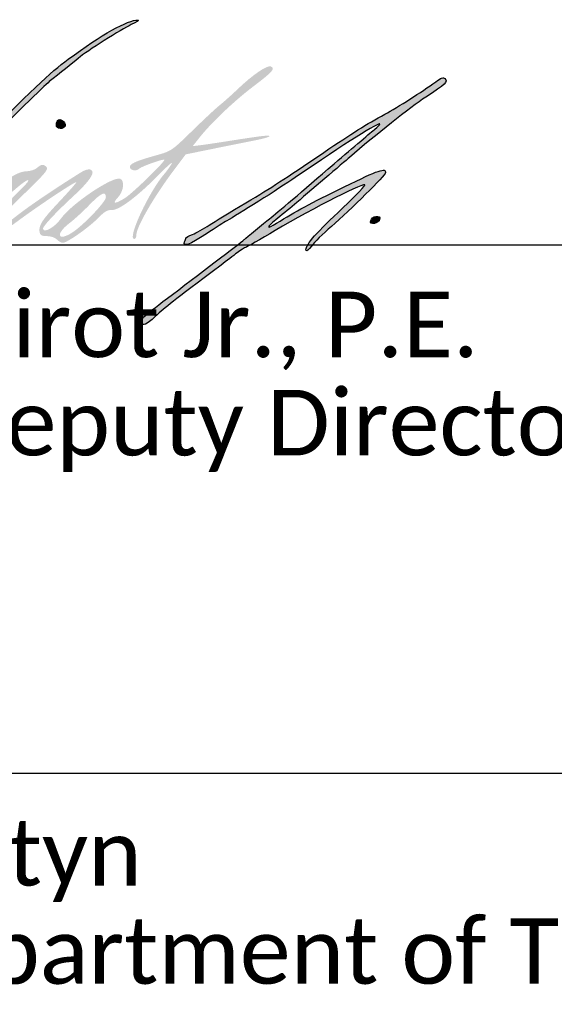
# Paper-space layout 'Title Sheet' of a CAD drawing. Header units: feet. Extents: x 0 to 34, y 0 to 22.
# Tile 45 of 47: x 25.7 to 26.8, y 8.9 to 11. Entities that reach past the tile are written whole.
import ezdxf

# ---------------------------------------------------------------- set-up
doc = ezdxf.new("R2010")
doc.units = ezdxf.units.FT
doc.header["$MEASUREMENT"] = 0
doc.layers.add('SH_Data', color=7, linetype='Continuous')
doc.layers.add('SH_Text', color=7, linetype='Continuous')
doc.styles.add('P_Straight-Normal LS 0.50', font='calibri.ttf', dxfattribs={"height": 0.14})

# ---------------------------------------------------------------- blocks, each defined once
blk = doc.blocks.new('TITLE_DDD_SIGNATURE_LINE')
at = {"layer": 'SH_Data'}
blk.add_line((0, -0.65), (3.5, -0.65), dxfattribs=at)
at = {"layer": 'SH_Text', "linetype": 'Continuous', "insert": (0, -0.75), "char_height": 0.14, "attachment_point": 1, "line_spacing_factor": 0.9, "style": 'P_Straight-Normal LS 0.50'}
blk.add_mtext('\\PDistrict       Deputy Director', dxfattribs=at)
blk = doc.blocks.new('TITLE_DDD_SIGNATURE_D04')
at = {"layer": 'SH_Text'}
h = blk.add_hatch(color=256, dxfattribs=at)
edge = h.paths.add_edge_path()
edge.add_spline(control_points=[(0.8228, 0.1347), (0.7175, 0.0542), (0.7104, 0.0476), (0.7233, 0.0426)], knot_values=[0, 0, 0, 0, 1, 1, 1, 1], degree=3, periodic=0)
edge.add_spline(control_points=[(0.7233, 0.0426), (0.7326, 0.0391), (0.747, 0.049), (0.7903, 0.0887)], knot_values=[0, 0, 0, 0, 1, 1, 1, 1], degree=3, periodic=0)
edge.add_spline(control_points=[(0.7903, 0.0887), (0.8414, 0.1355), (0.9815, 0.2406), (0.9928, 0.2406)], knot_values=[0, 0, 0, 0, 1, 1, 1, 1], degree=3, periodic=0)
edge.add_spline(control_points=[(0.9928, 0.2406), (0.994, 0.2406), (0.9819, 0.2264), (0.9659, 0.209)], knot_values=[0, 0, 0, 0, 1, 1, 1, 1], degree=3, periodic=0)
edge.add_spline(control_points=[(0.9659, 0.209), (0.9068, 0.1451), (0.8559, 0.0687), (0.8559, 0.044)], knot_values=[0, 0, 0, 0, 1, 1, 1, 1], degree=3, periodic=0)
edge.add_spline(control_points=[(0.8559, 0.044), (0.8559, 0.0388), (0.8581, 0.0323), (0.8608, 0.0297)], knot_values=[0, 0, 0, 0, 1, 1, 1, 1], degree=3, periodic=0)
edge.add_spline(control_points=[(0.8608, 0.0297), (0.8635, 0.027), (0.868, 0.0248), (0.8708, 0.0248)], knot_values=[0, 0, 0, 0, 1, 1, 1, 1], degree=3, periodic=0)
edge.add_spline(control_points=[(0.8708, 0.0248), (0.8812, 0.0248), (0.9266, 0.0677), (1.0551, 0.1988)], knot_values=[0, 0, 0, 0, 1, 1, 1, 1], degree=3, periodic=0)
edge.add_spline(control_points=[(1.0551, 0.1988), (1.1276, 0.2728), (1.1961, 0.3404), (1.2072, 0.349)], knot_values=[0, 0, 0, 0, 1, 1, 1, 1], degree=3, periodic=0)
edge.add_spline(control_points=[(1.2072, 0.349), (1.2295, 0.3664), (1.2565, 0.3881), (1.2694, 0.399)], knot_values=[0, 0, 0, 0, 1, 1, 1, 1], degree=3, periodic=0)
edge.add_spline(control_points=[(1.2694, 0.399), (1.2867, 0.4137), (1.3619, 0.4614), (1.3823, 0.4707)], knot_values=[0, 0, 0, 0, 1, 1, 1, 1], degree=3, periodic=0)
edge.add_spline(control_points=[(1.3823, 0.4707), (1.394, 0.476), (1.4005, 0.4804), (1.3969, 0.4805)], knot_values=[0, 0, 0, 0, 1, 1, 1, 1], degree=3, periodic=0)
edge.add_spline(control_points=[(1.3969, 0.4805), (1.3756, 0.4813), (1.319, 0.4496), (1.2475, 0.3969)], knot_values=[0, 0, 0, 0, 1, 1, 1, 1], degree=3, periodic=0)
edge.add_spline(control_points=[(1.2475, 0.3969), (1.2092, 0.3686), (1.1687, 0.3303), (1.0391, 0.1993)], knot_values=[0, 0, 0, 0, 1, 1, 1, 1], degree=3, periodic=0)
edge.add_spline(control_points=[(1.0391, 0.1993), (0.9507, 0.1099), (0.8761, 0.0369), (0.8735, 0.0369)], knot_values=[0, 0, 0, 0, 1, 1, 1, 1], degree=3, periodic=0)
edge.add_spline(control_points=[(0.8735, 0.0369), (0.8632, 0.0371), (0.8643, 0.0457), (0.8777, 0.0725)], knot_values=[0, 0, 0, 0, 1, 1, 1, 1], degree=3, periodic=0)
edge.add_spline(control_points=[(0.8777, 0.0725), (0.8974, 0.1115), (0.9431, 0.1693), (0.9993, 0.2259)], knot_values=[0, 0, 0, 0, 1, 1, 1, 1], degree=3, periodic=0)
edge.add_spline(control_points=[(0.9993, 0.2259), (1.0257, 0.2525), (1.0473, 0.2759), (1.0473, 0.2778)], knot_values=[0, 0, 0, 0, 1, 1, 1, 1], degree=3, periodic=0)
edge.add_spline(control_points=[(1.0473, 0.2778), (1.0473, 0.2832), (1.0344, 0.2819), (1.0272, 0.2759)], knot_values=[0, 0, 0, 0, 1, 1, 1, 1], degree=3, periodic=0)
edge.add_spline(control_points=[(1.0272, 0.2759), (1.0237, 0.2729), (1.0116, 0.2652), (1.0004, 0.2589)], knot_values=[0, 0, 0, 0, 1, 1, 1, 1], degree=3, periodic=0)
edge.add_line((1.0004, 0.2589), (0.9801, 0.2474))
edge.add_line((0.9801, 0.2474), (1.0083, 0.2737))
edge.add_spline(control_points=[(1.0083, 0.2737), (1.0259, 0.2902), (1.0354, 0.3019), (1.0335, 0.3049)], knot_values=[0, 0, 0, 0, 1, 1, 1, 1], degree=3, periodic=0)
edge.add_spline(control_points=[(1.0335, 0.3049), (1.0291, 0.3121), (1.0197, 0.3108), (1.0167, 0.3026)], knot_values=[0, 0, 0, 0, 1, 1, 1, 1], degree=3, periodic=0)
edge.add_spline(control_points=[(1.0167, 0.3026), (1.0114, 0.2884), (0.9175, 0.2071), (0.8228, 0.1347)], knot_values=[0, 0, 0, 0, 1, 1, 1, 1], degree=3, periodic=0)
h = blk.add_hatch(color=256, dxfattribs=at)
edge = h.paths.add_edge_path()
edge.add_spline(control_points=[(1.0856, 0.1469), (1.0785, 0.1469), (0.97, 0.0456), (0.9699, 0.0388)], knot_values=[0, 0, 0, 0, 1, 1, 1, 1], degree=3, periodic=0)
edge.add_spline(control_points=[(0.9699, 0.0388), (0.9699, 0.0365), (0.972, 0.0324), (0.9746, 0.0299)], knot_values=[0, 0, 0, 0, 1, 1, 1, 1], degree=3, periodic=0)
edge.add_spline(control_points=[(0.9746, 0.0299), (0.9818, 0.0227), (1.0036, 0.0357), (1.0617, 0.0821)], knot_values=[0, 0, 0, 0, 1, 1, 1, 1], degree=3, periodic=0)
edge.add_spline(control_points=[(1.0617, 0.0821), (1.1078, 0.1188), (1.1136, 0.1224), (1.1182, 0.1162)], knot_values=[0, 0, 0, 0, 1, 1, 1, 1], degree=3, periodic=0)
edge.add_spline(control_points=[(1.1182, 0.1162), (1.1228, 0.1099), (1.1244, 0.1103), (1.1371, 0.1214)], knot_values=[0, 0, 0, 0, 1, 1, 1, 1], degree=3, periodic=0)
edge.add_spline(control_points=[(1.1371, 0.1214), (1.1634, 0.1442), (1.1723, 0.1443), (1.1491, 0.1215)], knot_values=[0, 0, 0, 0, 1, 1, 1, 1], degree=3, periodic=0)
edge.add_spline(control_points=[(1.1491, 0.1215), (1.1276, 0.1006), (1.1046, 0.0755), (1.085, 0.0521)], knot_values=[0, 0, 0, 0, 1, 1, 1, 1], degree=3, periodic=0)
edge.add_spline(control_points=[(1.085, 0.0521), (1.0732, 0.0379), (1.0689, 0.0209), (1.076, 0.0165)], knot_values=[0, 0, 0, 0, 1, 1, 1, 1], degree=3, periodic=0)
edge.add_spline(control_points=[(1.076, 0.0165), (1.0832, 0.012), (1.0976, 0.0199), (1.1424, 0.0529)], knot_values=[0, 0, 0, 0, 1, 1, 1, 1], degree=3, periodic=0)
edge.add_spline(control_points=[(1.1424, 0.0529), (1.1861, 0.0852), (1.263, 0.1361), (1.265, 0.1341)], knot_values=[0, 0, 0, 0, 1, 1, 1, 1], degree=3, periodic=0)
edge.add_spline(control_points=[(1.265, 0.1341), (1.2658, 0.1333), (1.2491, 0.1143), (1.228, 0.0919)], knot_values=[0, 0, 0, 0, 1, 1, 1, 1], degree=3, periodic=0)
edge.add_spline(control_points=[(1.228, 0.0919), (1.1904, 0.052), (1.1835, 0.0411), (1.1865, 0.0261)], knot_values=[0, 0, 0, 0, 1, 1, 1, 1], degree=3, periodic=0)
edge.add_spline(control_points=[(1.1865, 0.0261), (1.1875, 0.0206), (1.1916, 0.0187), (1.202, 0.0188)], knot_values=[0, 0, 0, 0, 1, 1, 1, 1], degree=3, periodic=0)
edge.add_spline(control_points=[(1.202, 0.0188), (1.2101, 0.0188), (1.2191, 0.0158), (1.2233, 0.0116)], knot_values=[0, 0, 0, 0, 1, 1, 1, 1], degree=3, periodic=0)
edge.add_spline(control_points=[(1.2233, 0.0116), (1.2272, 0.0077), (1.233, 0.0044), (1.2361, 0.0044)], knot_values=[0, 0, 0, 0, 1, 1, 1, 1], degree=3, periodic=0)
edge.add_spline(control_points=[(1.2361, 0.0044), (1.2451, 0.0044), (1.2919, 0.0372), (1.3114, 0.0572)], knot_values=[0, 0, 0, 0, 1, 1, 1, 1], degree=3, periodic=0)
edge.add_spline(control_points=[(1.3114, 0.0572), (1.3249, 0.071), (1.3319, 0.0752), (1.3399, 0.0744)], knot_values=[0, 0, 0, 0, 1, 1, 1, 1], degree=3, periodic=0)
edge.add_spline(control_points=[(1.3399, 0.0744), (1.3547, 0.0728), (1.3947, 0.1024), (1.4399, 0.1485)], knot_values=[0, 0, 0, 0, 1, 1, 1, 1], degree=3, periodic=0)
edge.add_spline(control_points=[(1.4399, 0.1485), (1.4599, 0.1689), (1.4729, 0.1801), (1.4689, 0.1734)], knot_values=[0, 0, 0, 0, 1, 1, 1, 1], degree=3, periodic=0)
edge.add_spline(control_points=[(1.4689, 0.1734), (1.4648, 0.1667), (1.4583, 0.1575), (1.4543, 0.153)], knot_values=[0, 0, 0, 0, 1, 1, 1, 1], degree=3, periodic=0)
edge.add_spline(control_points=[(1.4543, 0.153), (1.421, 0.1151), (1.3731, 0.0126), (1.3887, 0.0126)], knot_values=[0, 0, 0, 0, 1, 1, 1, 1], degree=3, periodic=0)
edge.add_spline(control_points=[(1.3887, 0.0126), (1.3913, 0.0126), (1.3933, 0.0163), (1.3933, 0.0208)], knot_values=[0, 0, 0, 0, 1, 1, 1, 1], degree=3, periodic=0)
edge.add_spline(control_points=[(1.3933, 0.0208), (1.3933, 0.0384), (1.4317, 0.1043), (1.4761, 0.1631)], knot_values=[0, 0, 0, 0, 1, 1, 1, 1], degree=3, periodic=0)
edge.add_line((1.4761, 0.1631), (1.499, 0.1935))
edge.add_line((1.499, 0.1935), (1.5551, 0.2049))
edge.add_spline(control_points=[(1.5551, 0.2049), (1.5859, 0.2112), (1.6263, 0.2193), (1.6447, 0.2229)], knot_values=[0, 0, 0, 0, 1, 1, 1, 1], degree=3, periodic=0)
edge.add_spline(control_points=[(1.6447, 0.2229), (1.6632, 0.2264), (1.6783, 0.2307), (1.6783, 0.2322)], knot_values=[0, 0, 0, 0, 1, 1, 1, 1], degree=3, periodic=0)
edge.add_spline(control_points=[(1.6783, 0.2322), (1.6783, 0.2352), (1.6616, 0.2332), (1.5888, 0.2217)], knot_values=[0, 0, 0, 0, 1, 1, 1, 1], degree=3, periodic=0)
edge.add_spline(control_points=[(1.5888, 0.2217), (1.5653, 0.218), (1.5388, 0.2141), (1.53, 0.213)], knot_values=[0, 0, 0, 0, 1, 1, 1, 1], degree=3, periodic=0)
edge.add_line((1.53, 0.213), (1.514, 0.2111))
edge.add_line((1.514, 0.2111), (1.528, 0.2288))
edge.add_spline(control_points=[(1.528, 0.2288), (1.5528, 0.2603), (1.602, 0.3071), (1.6434, 0.3385)], knot_values=[0, 0, 0, 0, 1, 1, 1, 1], degree=3, periodic=0)
edge.add_spline(control_points=[(1.6434, 0.3385), (1.6853, 0.3702), (1.6915, 0.3773), (1.6809, 0.3814)], knot_values=[0, 0, 0, 0, 1, 1, 1, 1], degree=3, periodic=0)
edge.add_spline(control_points=[(1.6809, 0.3814), (1.6729, 0.3845), (1.6423, 0.3636), (1.6112, 0.3339)], knot_values=[0, 0, 0, 0, 1, 1, 1, 1], degree=3, periodic=0)
edge.add_spline(control_points=[(1.6112, 0.3339), (1.5977, 0.321), (1.5803, 0.3055), (1.5725, 0.2993)], knot_values=[0, 0, 0, 0, 1, 1, 1, 1], degree=3, periodic=0)
edge.add_spline(control_points=[(1.5725, 0.2993), (1.5646, 0.2931), (1.5381, 0.2684), (1.5134, 0.2443)], knot_values=[0, 0, 0, 0, 1, 1, 1, 1], degree=3, periodic=0)
edge.add_spline(control_points=[(1.5134, 0.2443), (1.4695, 0.2014), (1.4681, 0.2004), (1.4371, 0.1918)], knot_values=[0, 0, 0, 0, 1, 1, 1, 1], degree=3, periodic=0)
edge.add_spline(control_points=[(1.4371, 0.1918), (1.3913, 0.1792), (1.3769, 0.1725), (1.3797, 0.1652)], knot_values=[0, 0, 0, 0, 1, 1, 1, 1], degree=3, periodic=0)
edge.add_spline(control_points=[(1.3797, 0.1652), (1.3823, 0.1583), (1.3938, 0.1571), (1.3998, 0.1631)], knot_values=[0, 0, 0, 0, 1, 1, 1, 1], degree=3, periodic=0)
edge.add_spline(control_points=[(1.3998, 0.1631), (1.4045, 0.1678), (1.451, 0.1843), (1.4532, 0.182)], knot_values=[0, 0, 0, 0, 1, 1, 1, 1], degree=3, periodic=0)
edge.add_spline(control_points=[(1.4532, 0.182), (1.4561, 0.1792), (1.3854, 0.1105), (1.369, 0.1001)], knot_values=[0, 0, 0, 0, 1, 1, 1, 1], degree=3, periodic=0)
edge.add_spline(control_points=[(1.369, 0.1001), (1.3475, 0.0866), (1.3403, 0.0872), (1.3539, 0.1013)], knot_values=[0, 0, 0, 0, 1, 1, 1, 1], degree=3, periodic=0)
edge.add_spline(control_points=[(1.3539, 0.1013), (1.366, 0.114), (1.369, 0.1374), (1.359, 0.1413)], knot_values=[0, 0, 0, 0, 1, 1, 1, 1], degree=3, periodic=0)
edge.add_spline(control_points=[(1.359, 0.1413), (1.343, 0.1474), (1.2543, 0.0878), (1.2316, 0.0557)], knot_values=[0, 0, 0, 0, 1, 1, 1, 1], degree=3, periodic=0)
edge.add_spline(control_points=[(1.2316, 0.0557), (1.2188, 0.0375), (1.1938, 0.0237), (1.1938, 0.0349)], knot_values=[0, 0, 0, 0, 1, 1, 1, 1], degree=3, periodic=0)
edge.add_spline(control_points=[(1.1938, 0.0349), (1.1938, 0.0404), (1.2223, 0.0707), (1.2612, 0.1065)], knot_values=[0, 0, 0, 0, 1, 1, 1, 1], degree=3, periodic=0)
edge.add_spline(control_points=[(1.2612, 0.1065), (1.2845, 0.128), (1.2996, 0.1467), (1.2996, 0.1542)], knot_values=[0, 0, 0, 0, 1, 1, 1, 1], degree=3, periodic=0)
edge.add_spline(control_points=[(1.2996, 0.1542), (1.2997, 0.1635), (1.289, 0.1638), (1.2748, 0.155)], knot_values=[0, 0, 0, 0, 1, 1, 1, 1], degree=3, periodic=0)
edge.add_spline(control_points=[(1.2748, 0.155), (1.2189, 0.1201), (1.1657, 0.0842), (1.1391, 0.0634)], knot_values=[0, 0, 0, 0, 1, 1, 1, 1], degree=3, periodic=0)
edge.add_spline(control_points=[(1.1391, 0.0634), (1.1012, 0.0338), (1.0843, 0.023), (1.0811, 0.0262)], knot_values=[0, 0, 0, 0, 1, 1, 1, 1], degree=3, periodic=0)
edge.add_spline(control_points=[(1.0811, 0.0262), (1.0766, 0.0307), (1.1015, 0.0593), (1.1539, 0.1097)], knot_values=[0, 0, 0, 0, 1, 1, 1, 1], degree=3, periodic=0)
edge.add_spline(control_points=[(1.1539, 0.1097), (1.196, 0.1502), (1.2054, 0.1612), (1.2016, 0.1657)], knot_values=[0, 0, 0, 0, 1, 1, 1, 1], degree=3, periodic=0)
edge.add_spline(control_points=[(1.2016, 0.1657), (1.1954, 0.1731), (1.19, 0.1728), (1.1808, 0.1645)], knot_values=[0, 0, 0, 0, 1, 1, 1, 1], degree=3, periodic=0)
edge.add_spline(control_points=[(1.1808, 0.1645), (1.1766, 0.1607), (1.1664, 0.1574), (1.1581, 0.1573)], knot_values=[0, 0, 0, 0, 1, 1, 1, 1], degree=3, periodic=0)
edge.add_spline(control_points=[(1.1581, 0.1573), (1.1374, 0.1568), (1.106, 0.1358), (1.0253, 0.0686)], knot_values=[0, 0, 0, 0, 1, 1, 1, 1], degree=3, periodic=0)
edge.add_spline(control_points=[(1.0253, 0.0686), (1.0098, 0.0557), (0.9951, 0.0452), (0.9927, 0.0452)], knot_values=[0, 0, 0, 0, 1, 1, 1, 1], degree=3, periodic=0)
edge.add_spline(control_points=[(0.9927, 0.0452), (0.988, 0.0454), (0.9894, 0.0467), (1.0526, 0.102)], knot_values=[0, 0, 0, 0, 1, 1, 1, 1], degree=3, periodic=0)
edge.add_spline(control_points=[(1.0526, 0.102), (1.0907, 0.1352), (1.0992, 0.1469), (1.0856, 0.1469)], knot_values=[0, 0, 0, 0, 1, 1, 1, 1], degree=3, periodic=0)
edge = h.paths.add_edge_path(flags=16)
edge.add_spline(control_points=[(1.3282, 0.1019), (1.3282, 0.0924), (1.2817, 0.0434), (1.2574, 0.0272)], knot_values=[0, 0, 0, 0, 1, 1, 1, 1], degree=3, periodic=0)
edge.add_spline(control_points=[(1.2574, 0.0272), (1.2256, 0.006), (1.219, 0.0224), (1.2498, 0.0461)], knot_values=[0, 0, 0, 0, 1, 1, 1, 1], degree=3, periodic=0)
edge.add_spline(control_points=[(1.2498, 0.0461), (1.2605, 0.0542), (1.2799, 0.072), (1.2931, 0.0856)], knot_values=[0, 0, 0, 0, 1, 1, 1, 1], degree=3, periodic=0)
edge.add_spline(control_points=[(1.2931, 0.0856), (1.3181, 0.1113), (1.3282, 0.116), (1.3282, 0.1019)], knot_values=[0, 0, 0, 0, 1, 1, 1, 1], degree=3, periodic=0)
at = {"layer": 'SH_Text', "extrusion": (0, 0, -1)}
h = blk.add_hatch(color=256, dxfattribs=at)
edge = h.paths.add_edge_path()
edge.add_spline(control_points=[(-1.4992, 0.0149), (-1.4992, 0.014), (-1.4981, 0.0103), (-1.4967, 0.0068)], knot_values=[0, 0, 0, 0, 1, 1, 1, 1], degree=3, periodic=0)
edge.add_spline(control_points=[(-1.4967, 0.0068), (-1.492, -0.0055), (-1.5074, 0.0001), (-1.5432, 0.0236)], knot_values=[0, 0, 0, 0, 1, 1, 1, 1], degree=3, periodic=0)
edge.add_spline(control_points=[(-1.5432, 0.0236), (-1.5627, 0.0365), (-1.5823, 0.049), (-1.5867, 0.0514)], knot_values=[0, 0, 0, 0, 1, 1, 1, 1], degree=3, periodic=0)
edge.add_spline(control_points=[(-1.5867, 0.0514), (-1.6094, 0.064), (-1.6975, 0.1196), (-1.7333, 0.144)], knot_values=[0, 0, 0, 0, 1, 1, 1, 1], degree=3, periodic=0)
edge.add_spline(control_points=[(-1.7333, 0.144), (-1.8395, 0.2165), (-1.9145, 0.2639), (-1.9145, 0.2586)], knot_values=[0, 0, 0, 0, 1, 1, 1, 1], degree=3, periodic=0)
edge.add_spline(control_points=[(-1.9145, 0.2586), (-1.9145, 0.2572), (-1.9095, 0.252), (-1.9033, 0.2472)], knot_values=[0, 0, 0, 0, 1, 1, 1, 1], degree=3, periodic=0)
edge.add_spline(control_points=[(-1.9033, 0.2472), (-1.8972, 0.2424), (-1.8583, 0.2092), (-1.8167, 0.1734)], knot_values=[0, 0, 0, 0, 1, 1, 1, 1], degree=3, periodic=0)
edge.add_spline(control_points=[(-1.8167, 0.1734), (-1.748, 0.1141), (-1.6943, 0.0685), (-1.6783, 0.056)], knot_values=[0, 0, 0, 0, 1, 1, 1, 1], degree=3, periodic=0)
edge.add_spline(control_points=[(-1.6783, 0.056), (-1.6659, 0.0464), (-1.6274, 0.0146), (-1.6254, 0.0125)], knot_values=[0, 0, 0, 0, 1, 1, 1, 1], degree=3, periodic=0)
edge.add_spline(control_points=[(-1.6254, 0.0125), (-1.6231, 0.0099), (-1.5409, -0.0529), (-1.4707, -0.1058)], knot_values=[0, 0, 0, 0, 1, 1, 1, 1], degree=3, periodic=0)
edge.add_spline(control_points=[(-1.4707, -0.1058), (-1.4102, -0.1514), (-1.3998, -0.1607), (-1.4032, -0.1661)], knot_values=[0, 0, 0, 0, 1, 1, 1, 1], degree=3, periodic=0)
edge.add_spline(control_points=[(-1.4032, -0.1661), (-1.408, -0.1739), (-1.4142, -0.1713), (-1.4337, -0.1534)], knot_values=[0, 0, 0, 0, 1, 1, 1, 1], degree=3, periodic=0)
edge.add_spline(control_points=[(-1.4337, -0.1534), (-1.4583, -0.1307), (-1.4658, -0.1248), (-1.5745, -0.0431)], knot_values=[0, 0, 0, 0, 1, 1, 1, 1], degree=3, periodic=0)
edge.add_spline(control_points=[(-1.5745, -0.0431), (-1.5857, -0.0347), (-1.6012, -0.0229), (-1.609, -0.0169)], knot_values=[0, 0, 0, 0, 1, 1, 1, 1], degree=3, periodic=0)
edge.add_spline(control_points=[(-1.609, -0.0169), (-1.6168, -0.0109), (-1.6251, -0.0057), (-1.6274, -0.0053)], knot_values=[0, 0, 0, 0, 1, 1, 1, 1], degree=3, periodic=0)
edge.add_spline(control_points=[(-1.6274, -0.0053), (-1.6296, -0.0049), (-1.6581, 0.0113), (-1.6906, 0.0306)], knot_values=[0, 0, 0, 0, 1, 1, 1, 1], degree=3, periodic=0)
edge.add_spline(control_points=[(-1.6906, 0.0306), (-1.7722, 0.0793), (-1.8878, 0.1376), (-1.8823, 0.1273)], knot_values=[0, 0, 0, 0, 1, 1, 1, 1], degree=3, periodic=0)
edge.add_spline(control_points=[(-1.8823, 0.1273), (-1.88, 0.123), (-1.8542, 0.097), (-1.825, 0.0695)], knot_values=[0, 0, 0, 0, 1, 1, 1, 1], degree=3, periodic=0)
edge.add_spline(control_points=[(-1.825, 0.0695), (-1.7737, 0.0213), (-1.7534, -0.003), (-1.7565, -0.0122)], knot_values=[0, 0, 0, 0, 1, 1, 1, 1], degree=3, periodic=0)
edge.add_spline(control_points=[(-1.7565, -0.0122), (-1.7573, -0.0147), (-1.7625, -0.0103), (-1.768, -0.0026)], knot_values=[0, 0, 0, 0, 1, 1, 1, 1], degree=3, periodic=0)
edge.add_spline(control_points=[(-1.768, -0.0026), (-1.7736, 0.0051), (-1.7927, 0.024), (-1.8107, 0.0394)], knot_values=[0, 0, 0, 0, 1, 1, 1, 1], degree=3, periodic=0)
edge.add_spline(control_points=[(-1.8107, 0.0394), (-1.8513, 0.0743), (-1.9267, 0.1492), (-1.9267, 0.1546)], knot_values=[0, 0, 0, 0, 1, 1, 1, 1], degree=3, periodic=0)
edge.add_spline(control_points=[(-1.9267, 0.1546), (-1.9267, 0.1654), (-1.9128, 0.1606), (-1.8382, 0.1242)], knot_values=[0, 0, 0, 0, 1, 1, 1, 1], degree=3, periodic=0)
edge.add_spline(control_points=[(-1.8382, 0.1242), (-1.764, 0.0879), (-1.7348, 0.0722), (-1.6932, 0.0462)], knot_values=[0, 0, 0, 0, 1, 1, 1, 1], degree=3, periodic=0)
edge.add_spline(control_points=[(-1.6932, 0.0462), (-1.6714, 0.0325), (-1.6706, 0.0371), (-1.6918, 0.0537)], knot_values=[0, 0, 0, 0, 1, 1, 1, 1], degree=3, periodic=0)
edge.add_spline(control_points=[(-1.6918, 0.0537), (-1.7016, 0.0613), (-1.7195, 0.076), (-1.7316, 0.0864)], knot_values=[0, 0, 0, 0, 1, 1, 1, 1], degree=3, periodic=0)
edge.add_spline(control_points=[(-1.7316, 0.0864), (-1.7437, 0.0968), (-1.7729, 0.1217), (-1.7964, 0.1417)], knot_values=[0, 0, 0, 0, 1, 1, 1, 1], degree=3, periodic=0)
edge.add_spline(control_points=[(-1.7964, 0.1417), (-1.8199, 0.1618), (-1.8437, 0.1821), (-1.8493, 0.187)], knot_values=[0, 0, 0, 0, 1, 1, 1, 1], degree=3, periodic=0)
edge.add_spline(control_points=[(-1.8493, 0.187), (-1.9037, 0.234), (-1.9799, 0.2942), (-2.0123, 0.3156)], knot_values=[0, 0, 0, 0, 1, 1, 1, 1], degree=3, periodic=0)
edge.add_spline(control_points=[(-2.0123, 0.3156), (-2.0552, 0.3438), (-2.0603, 0.3488), (-2.0535, 0.3556)], knot_values=[0, 0, 0, 0, 1, 1, 1, 1], degree=3, periodic=0)
edge.add_spline(control_points=[(-2.0535, 0.3556), (-2.0503, 0.3588), (-2.0447, 0.3569), (-2.0337, 0.3488)], knot_values=[0, 0, 0, 0, 1, 1, 1, 1], degree=3, periodic=0)
edge.add_spline(control_points=[(-2.0337, 0.3488), (-2.0041, 0.327), (-1.9529, 0.2943), (-1.925, 0.2792)], knot_values=[0, 0, 0, 0, 1, 1, 1, 1], degree=3, periodic=0)
edge.add_spline(control_points=[(-1.925, 0.2792), (-1.8852, 0.2578), (-1.8551, 0.239), (-1.7944, 0.1977)], knot_values=[0, 0, 0, 0, 1, 1, 1, 1], degree=3, periodic=0)
edge.add_spline(control_points=[(-1.7944, 0.1977), (-1.7058, 0.1375), (-1.6866, 0.1252), (-1.6274, 0.09)], knot_values=[0, 0, 0, 0, 1, 1, 1, 1], degree=3, periodic=0)
edge.add_spline(control_points=[(-1.6274, 0.09), (-1.5961, 0.0714), (-1.5608, 0.0499), (-1.5491, 0.0423)], knot_values=[0, 0, 0, 0, 1, 1, 1, 1], degree=3, periodic=0)
edge.add_spline(control_points=[(-1.5491, 0.0423), (-1.5374, 0.0347), (-1.5213, 0.0258), (-1.5135, 0.0225)], knot_values=[0, 0, 0, 0, 1, 1, 1, 1], degree=3, periodic=0)
edge.add_spline(control_points=[(-1.5135, 0.0225), (-1.5056, 0.0192), (-1.4992, 0.0158), (-1.4992, 0.0149)], knot_values=[0, 0, 0, 0, 1, 1, 1, 1], degree=3, periodic=0)
at = {"layer": 'SH_Text'}
h = blk.add_hatch(color=256, dxfattribs=at)
edge = h.paths.add_edge_path()
edge.add_spline(control_points=[(1.2223, 0.2566), (1.2223, 0.2515), (1.2251, 0.2487), (1.2302, 0.2487)], knot_values=[0, 0, 0, 0, 1, 1, 1, 1], degree=3, periodic=0)
edge.add_spline(control_points=[(1.2302, 0.2487), (1.2412, 0.2487), (1.2449, 0.2564), (1.2375, 0.2638)], knot_values=[0, 0, 0, 0, 1, 1, 1, 1], degree=3, periodic=0)
edge.add_spline(control_points=[(1.2375, 0.2638), (1.23, 0.2712), (1.2223, 0.2676), (1.2223, 0.2566)], knot_values=[0, 0, 0, 0, 1, 1, 1, 1], degree=3, periodic=0)
h = blk.add_hatch(color=256, dxfattribs=at)
edge = h.paths.add_edge_path()
edge.add_spline(control_points=[(1.9057, 0.0607), (1.9005, 0.06), (1.8956, 0.0561), (1.8948, 0.0519)], knot_values=[0, 0, 0, 0, 1, 1, 1, 1], degree=3, periodic=0)
edge.add_spline(control_points=[(1.8948, 0.0519), (1.8937, 0.0461), (1.8955, 0.0448), (1.9029, 0.0458)], knot_values=[0, 0, 0, 0, 1, 1, 1, 1], degree=3, periodic=0)
edge.add_spline(control_points=[(1.9029, 0.0458), (1.9081, 0.0466), (1.913, 0.0505), (1.9138, 0.0546)], knot_values=[0, 0, 0, 0, 1, 1, 1, 1], degree=3, periodic=0)
edge.add_spline(control_points=[(1.9138, 0.0546), (1.9149, 0.0604), (1.9131, 0.0618), (1.9057, 0.0607)], knot_values=[0, 0, 0, 0, 1, 1, 1, 1], degree=3, periodic=0)
for points, knots in [([(0.8228, 0.1347), (0.7175, 0.0542), (0.7104, 0.0476), (0.7233, 0.0426), (0.7326, 0.0391), (0.747, 0.049), (0.7903, 0.0887), (0.8414, 0.1355), (0.9815, 0.2406), (0.9928, 0.2406), (0.994, 0.2406), (0.9819, 0.2264), (0.9659, 0.209), (0.9068, 0.1451), (0.8559, 0.0687), (0.8559, 0.044), (0.8559, 0.0388), (0.8581, 0.0323), (0.8608, 0.0297), (0.8635, 0.027), (0.868, 0.0248), (0.8708, 0.0248), (0.8812, 0.0248), (0.9266, 0.0677), (1.0551, 0.1988), (1.1276, 0.2728), (1.1961, 0.3404), (1.2072, 0.349), (1.2295, 0.3664), (1.2565, 0.3881), (1.2694, 0.399), (1.2867, 0.4137), (1.3619, 0.4614), (1.3823, 0.4707), (1.394, 0.476), (1.4005, 0.4804), (1.3969, 0.4805), (1.3756, 0.4813), (1.319, 0.4496), (1.2475, 0.3969), (1.2092, 0.3686), (1.1687, 0.3303), (1.0391, 0.1993), (0.9507, 0.1099), (0.8761, 0.0369), (0.8735, 0.0369), (0.8632, 0.0371), (0.8643, 0.0457), (0.8777, 0.0725), (0.8974, 0.1115), (0.9431, 0.1693), (0.9993, 0.2259), (1.0257, 0.2525), (1.0473, 0.2759), (1.0473, 0.2778), (1.0473, 0.2832), (1.0344, 0.2819), (1.0272, 0.2759), (1.0237, 0.2729), (1.0116, 0.2652), (1.0004, 0.2589), (0.9937, 0.2551), (0.9869, 0.2512), (0.9801, 0.2474), (0.9895, 0.2562), (0.9989, 0.2649), (1.0083, 0.2737), (1.0259, 0.2902), (1.0354, 0.3019), (1.0335, 0.3049), (1.0291, 0.3121), (1.0197, 0.3108), (1.0167, 0.3026), (1.0114, 0.2884), (0.9175, 0.2071), (0.8228, 0.1347)], [0, 0, 0, 0, 0.041667, 0.041667, 0.041667, 0.083333, 0.083333, 0.083333, 0.125, 0.125, 0.125, 0.166667, 0.166667, 0.166667, 0.208333, 0.208333, 0.208333, 0.25, 0.25, 0.25, 0.291667, 0.291667, 0.291667, 0.333333, 0.333333, 0.333333, 0.375, 0.375, 0.375, 0.416667, 0.416667, 0.416667, 0.458333, 0.458333, 0.458333, 0.5, 0.5, 0.5, 0.541667, 0.541667, 0.541667, 0.583333, 0.583333, 0.583333, 0.625, 0.625, 0.625, 0.666667, 0.666667, 0.666667, 0.708333, 0.708333, 0.708333, 0.75, 0.75, 0.75, 0.791667, 0.791667, 0.791667, 0.833333, 0.833333, 0.833333, 0.854167, 0.854167, 0.854167, 0.875, 0.875, 0.875, 0.916667, 0.916667, 0.916667, 0.958333, 0.958333, 0.958333, 1, 1, 1, 1]), ([(1.4992, 0.0149), (1.4992, 0.014), (1.4981, 0.0103), (1.4967, 0.0068), (1.492, -0.0055), (1.5074, 0.0001), (1.5432, 0.0236), (1.5627, 0.0365), (1.5823, 0.049), (1.5867, 0.0514), (1.6094, 0.064), (1.6975, 0.1196), (1.7333, 0.144), (1.8395, 0.2165), (1.9145, 0.2639), (1.9145, 0.2586), (1.9145, 0.2572), (1.9095, 0.252), (1.9033, 0.2472), (1.8972, 0.2424), (1.8583, 0.2092), (1.8167, 0.1734), (1.748, 0.1141), (1.6943, 0.0685), (1.6783, 0.056), (1.6659, 0.0464), (1.6274, 0.0146), (1.6254, 0.0125), (1.6231, 0.0099), (1.5409, -0.0529), (1.4707, -0.1058), (1.4102, -0.1514), (1.3998, -0.1607), (1.4032, -0.1661), (1.408, -0.1739), (1.4142, -0.1713), (1.4337, -0.1534), (1.4583, -0.1307), (1.4658, -0.1248), (1.5745, -0.0431), (1.5857, -0.0347), (1.6012, -0.0229), (1.609, -0.0169), (1.6168, -0.0109), (1.6251, -0.0057), (1.6274, -0.0053), (1.6296, -0.0049), (1.6581, 0.0113), (1.6906, 0.0306), (1.7722, 0.0793), (1.8878, 0.1376), (1.8823, 0.1273), (1.88, 0.123), (1.8542, 0.097), (1.825, 0.0695), (1.7737, 0.0213), (1.7534, -0.003), (1.7565, -0.0122), (1.7573, -0.0147), (1.7625, -0.0103), (1.768, -0.0026), (1.7736, 0.0051), (1.7927, 0.024), (1.8107, 0.0394), (1.8513, 0.0743), (1.9267, 0.1492), (1.9267, 0.1546), (1.9267, 0.1654), (1.9128, 0.1606), (1.8382, 0.1242), (1.764, 0.0879), (1.7348, 0.0722), (1.6932, 0.0462), (1.6714, 0.0325), (1.6706, 0.0371), (1.6918, 0.0537), (1.7016, 0.0613), (1.7195, 0.076), (1.7316, 0.0864), (1.7437, 0.0968), (1.7729, 0.1217), (1.7964, 0.1417), (1.8199, 0.1618), (1.8437, 0.1821), (1.8493, 0.187), (1.9037, 0.234), (1.9799, 0.2942), (2.0123, 0.3156), (2.0552, 0.3438), (2.0603, 0.3488), (2.0535, 0.3556), (2.0503, 0.3588), (2.0447, 0.3569), (2.0337, 0.3488), (2.0041, 0.327), (1.9529, 0.2943), (1.925, 0.2792), (1.8852, 0.2578), (1.8551, 0.239), (1.7944, 0.1977), (1.7058, 0.1375), (1.6866, 0.1252), (1.6274, 0.09), (1.5961, 0.0714), (1.5608, 0.0499), (1.5491, 0.0423), (1.5374, 0.0347), (1.5213, 0.0258), (1.5135, 0.0225), (1.5056, 0.0192), (1.4992, 0.0158), (1.4992, 0.0149)], [0, 0, 0, 0, 0.027027, 0.027027, 0.027027, 0.054054, 0.054054, 0.054054, 0.081081, 0.081081, 0.081081, 0.108108, 0.108108, 0.108108, 0.135135, 0.135135, 0.135135, 0.162162, 0.162162, 0.162162, 0.189189, 0.189189, 0.189189, 0.216216, 0.216216, 0.216216, 0.243243, 0.243243, 0.243243, 0.27027, 0.27027, 0.27027, 0.297297, 0.297297, 0.297297, 0.324324, 0.324324, 0.324324, 0.351351, 0.351351, 0.351351, 0.378378, 0.378378, 0.378378, 0.405405, 0.405405, 0.405405, 0.432432, 0.432432, 0.432432, 0.459459, 0.459459, 0.459459, 0.486486, 0.486486, 0.486486, 0.513514, 0.513514, 0.513514, 0.540541, 0.540541, 0.540541, 0.567568, 0.567568, 0.567568, 0.594595, 0.594595, 0.594595, 0.621622, 0.621622, 0.621622, 0.648649, 0.648649, 0.648649, 0.675676, 0.675676, 0.675676, 0.702703, 0.702703, 0.702703, 0.72973, 0.72973, 0.72973, 0.756757, 0.756757, 0.756757, 0.783784, 0.783784, 0.783784, 0.810811, 0.810811, 0.810811, 0.837838, 0.837838, 0.837838, 0.864865, 0.864865, 0.864865, 0.891892, 0.891892, 0.891892, 0.918919, 0.918919, 0.918919, 0.945946, 0.945946, 0.945946, 0.972973, 0.972973, 0.972973, 1, 1, 1, 1]), ([(1.2223, 0.2566), (1.2223, 0.2515), (1.2251, 0.2487), (1.2302, 0.2487), (1.2412, 0.2487), (1.2449, 0.2564), (1.2375, 0.2638), (1.23, 0.2712), (1.2223, 0.2676), (1.2223, 0.2566)], [0, 0, 0, 0, 0.333333, 0.333333, 0.333333, 0.666667, 0.666667, 0.666667, 1, 1, 1, 1]), ([(1.9057, 0.0607), (1.9005, 0.06), (1.8956, 0.0561), (1.8948, 0.0519), (1.8937, 0.0461), (1.8955, 0.0448), (1.9029, 0.0458), (1.9081, 0.0466), (1.913, 0.0505), (1.9138, 0.0546), (1.9149, 0.0604), (1.9131, 0.0618), (1.9057, 0.0607)], [0, 0, 0, 0, 0.25, 0.25, 0.25, 0.5, 0.5, 0.5, 0.75, 0.75, 0.75, 1, 1, 1, 1])]:
    blk.add_open_spline(points, degree=3, knots=knots, dxfattribs=at)
at = {"layer": 'SH_Text', "linetype": 'Continuous', "insert": (0, -0.1), "char_height": 0.14, "attachment_point": 1, "line_spacing_factor": 0.9, "style": 'P_Straight-Normal LS 0.50'}
blk.add_mtext('Arthur G. Noirot Jr., P.E.\\P              04', dxfattribs=at)
blk = doc.blocks.new('TITLE_DIRECTOR_SIGNATURE')
at = {"layer": 'SH_Text', "linetype": 'Continuous', "insert": (0, -0.1), "char_height": 0.14, "attachment_point": 1, "line_spacing_factor": 0.9, "style": 'P_Straight-Normal LS 0.50'}
blk.add_mtext('Pamela Boratyn', dxfattribs=at)
blk = doc.blocks.new('TITLE_DIRECTOR_SIGNATURE_LINE')
at = {"layer": 'SH_Data'}
blk.add_line((0, -0.5222), (3.5, -0.5222), dxfattribs=at)
at = {"layer": 'SH_Text', "linetype": 'Continuous', "insert": (0, -0.8322), "char_height": 0.14, "attachment_point": 1, "line_spacing_factor": 0.9, "style": 'P_Straight-Normal LS 0.50'}
blk.add_mtext('Director, Department of Transportation', dxfattribs=at)

psp = doc.layouts.new('Title Sheet')

# ---------------------------------------------------------------- block references
at = {"layer": 'SH_Data'}
for name, p in [('TITLE_DDD_SIGNATURE_LINE', (24.5279, 11.1762)), ('TITLE_DIRECTOR_SIGNATURE_LINE', (24.5279, 9.9191))]:
    psp.add_blockref(name, p, dxfattribs=at)
at = {"layer": 'SH_Text', "lineweight": 0}
psp.add_blockref('TITLE_DDD_SIGNATURE_D04', (24.5279, 10.5262), dxfattribs=at)
at = {"layer": 'SH_Text', "linetype": 'Continuous'}
psp.add_blockref('TITLE_DIRECTOR_SIGNATURE', (24.5279, 9.3968), dxfattribs=at)

doc.saveas('drawing.dxf')
